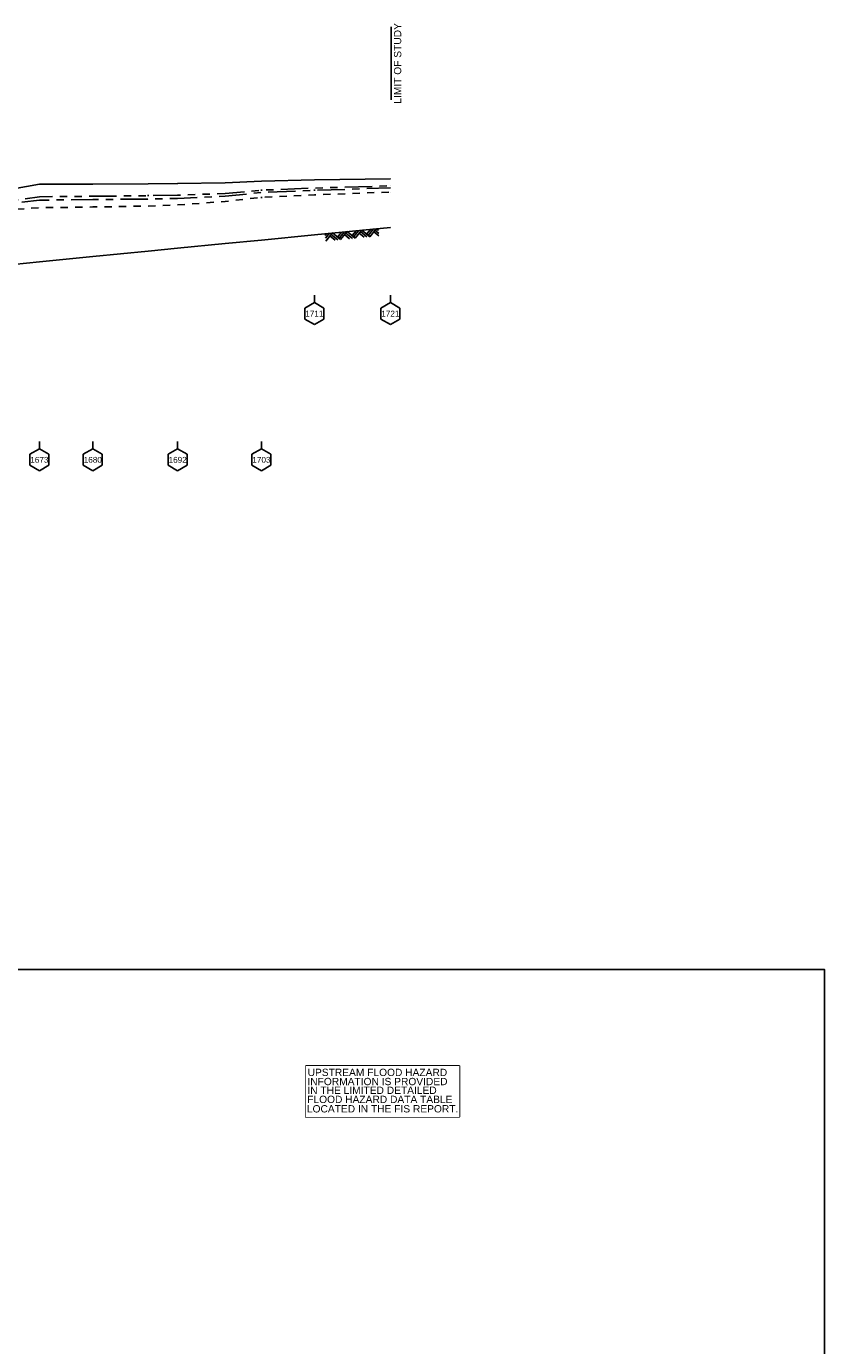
# Model space of a CAD drawing. Header units: inches. Extents: x 11.8 to 93.8, y 23.5 to 67.3.
# Tile 9 of 11: x 45 to 55.9, y 49.2 to 67.3. Entities that reach past the tile are written whole.
import ezdxf
from ezdxf.enums import TextEntityAlignment as Align

# ---------------------------------------------------------------- set-up
doc = ezdxf.new("R2010")
doc.units = ezdxf.units.IN
doc.header["$LTSCALE"] = 0.3
doc.header["$MEASUREMENT"] = 0
doc.set_wipeout_variables(frame=1)
for name, pattern in [('CENTER', [2, 1.25, -0.25, 0.25, -0.25]), ('HIDDEN', [0.375, 0.25, -0.125]), ('PHANTOM', [2.5, 1.25, -0.25, 0.25, -0.25, 0.25, -0.25])]:
    doc.linetypes.add(name, pattern=pattern)
doc.layers.get('0').update_dxf_attribs({"color": 3, "plot": 0})
for name, color, linetype in [('STREAM', 5, 'Continuous'), ('STRUCTURE', 30, 'Continuous'), ('TEXT', 255, 'Continuous'), ('WS10', 4, 'HIDDEN'), ('WS100', 5, 'PHANTOM'), ('WS50', 1, 'CENTER'), ('WS500', 1, 'Continuous'), ('WSOTHER', 7, 'Continuous'), ('XSEC', 7, 'Continuous')]:
    doc.layers.add(name, color=color, linetype=linetype)
doc.styles.add('ARIAL', font='ARIAL.TTF')
doc.styles.add('xs', font='ARIAL.TTF')

# ---------------------------------------------------------------- blocks, each defined once
blk = doc.blocks.new('rock')
at = {"layer": 'STREAM'}
for p, q in [((0.171, 0.001), (0.147, -0.023)), ((0.209, 0.001), (0.147, -0.061)), ((0.247, 0.001), (0.147, -0.099)), ((0.251, 0.001), (0.351, -0.099)), ((0.375, 0.001), (0.313, -0.061)), ((0.413, 0.001), (0.332, -0.08)), ((0.451, 0.001), (0.351, -0.099)), ((0.451, 0.001), (0.551, -0.099)), ((0.575, 0.001), (0.513, -0.061)), ((0.613, 0.001), (0.532, -0.08)), ((0.651, 0.001), (0.551, -0.099)), ((0.651, 0.001), (0.751, -0.099)), ((0.776, 0.001), (0.713, -0.061)), ((0.813, 0.001), (0.732, -0.08)), ((0.851, 0.001), (0.751, -0.099)), ((0.851, 0.001), (0.88, -0.028)), ((0.211, -0.034), (0.275, -0.099)), ((0.23, -0.016), (0.313, -0.099)), ((0.413, -0.036), (0.475, -0.099)), ((0.432, -0.018), (0.513, -0.099)), ((0.613, -0.036), (0.676, -0.099)), ((0.632, -0.018), (0.713, -0.099)), ((0.813, -0.036), (0.876, -0.099)), ((0.832, -0.018), (0.88, -0.066))]:
    blk.add_line(p, q, dxfattribs=at)
blk = doc.blocks.new('wipeout')
blk.add_wipeout([(0, 0.15), (-0.129917, 0.075), (-0.129917, -0.075), (0, -0.15), (0.129917, -0.075), (0.129917, 0.075)])
blk = doc.blocks.new('xsec')
blk.add_line((0, 0.35), (0, 0.25))
blk.add_blockref('wipeout', (0, 0.1))
for p, q in [((-0.13, 0.175), (0, 0.25)), ((0.13, 0.175), (0, 0.25)), ((0, 0.25), (0, 0.25)), ((-0.13, 0.025), (-0.13, 0.175)), ((0, -0.05), (-0.13, 0.025)), ((0, -0.05), (0.13, 0.025)), ((0.13, 0.025), (0.13, 0.175))]:
    blk.add_line(p, q)

msp = doc.modelspace()

# ---------------------------------------------------------------- linework, layer by layer
at = {"layer": 'STREAM'}
msp.add_lwpolyline([(38.886, 63.462), (39.138, 63.487), (39.817, 63.553), (40.711, 63.64), (41.142, 63.682), (41.742, 63.74), (42.605, 63.824), (43.518, 63.913), (44.206, 63.98), (44.731, 64.032), (44.764, 64.032), (44.794, 64.002), (44.819, 64.002), (45.174, 64.038), (45.905, 64.11), (46.663, 64.184), (47.066, 64.224), (47.716, 64.287), (48.212, 64.334), (48.936, 64.407), (49.976, 64.509), (49.976, 64.509)], dxfattribs=at)
at = {"layer": 'STRUCTURE'}
msp.add_lwpolyline([(11.796, 54.359), (55.917, 54.359), (55.917, 33.626), (11.796, 33.626)], close=True, dxfattribs=at)
at = {"layer": 'TEXT'}
msp.add_lwpolyline([(49.985, 66.252), (49.985, 67.252), (49.985, 67.252)], dxfattribs=at)
at = {"layer": 'WS10', "flags": 128}
msp.add_lwpolyline([(38.886, 64.303), (39.138, 64.329), (39.138, 64.329), (39.817, 64.412), (39.817, 64.412), (40.711, 64.468), (40.711, 64.468), (41.142, 64.491), (41.142, 64.491), (41.742, 64.555), (41.742, 64.555), (42.605, 64.662), (42.605, 64.662), (43.518, 64.692), (43.518, 64.692), (44.206, 64.707), (44.206, 64.707), (44.731, 64.736), (44.731, 64.736), (44.764, 64.741), (44.764, 64.741), (44.794, 64.748), (44.794, 64.748), (44.819, 64.753), (44.819, 64.753), (45.174, 64.778), (45.174, 64.778), (45.905, 64.788), (45.905, 64.788), (46.663, 64.801), (46.663, 64.801), (47.066, 64.817), (47.066, 64.817), (47.716, 64.863), (47.716, 64.863), (48.212, 64.92), (48.212, 64.92), (48.936, 64.953), (48.936, 64.953), (49.976, 64.993), (49.976, 64.993)], dxfattribs=at)
at = {"layer": 'WS100', "flags": 128}
msp.add_lwpolyline([(38.886, 64.443), (39.138, 64.461), (39.138, 64.461), (39.817, 64.531), (39.817, 64.531), (40.711, 64.575), (40.711, 64.575), (41.142, 64.589), (41.142, 64.589), (41.742, 64.638), (41.742, 64.638), (42.605, 64.76), (42.605, 64.76), (43.518, 64.791), (43.518, 64.791), (44.206, 64.808), (44.206, 64.808), (44.731, 64.837), (44.731, 64.837), (44.764, 64.849), (44.764, 64.849), (44.794, 64.867), (44.794, 64.867), (44.819, 64.879), (44.819, 64.879), (45.174, 64.929), (45.174, 64.929), (45.905, 64.935), (45.905, 64.935), (46.663, 64.943), (46.663, 64.943), (47.066, 64.949), (47.066, 64.949), (47.716, 64.973), (47.716, 64.973), (48.212, 65.018), (48.212, 65.018), (48.936, 65.047), (48.936, 65.047), (49.976, 65.077), (49.976, 65.077)], dxfattribs=at)
at = {"layer": 'WS50', "flags": 128}
msp.add_lwpolyline([(38.886, 64.403), (39.138, 64.423), (39.138, 64.423), (39.817, 64.495), (39.817, 64.495), (40.711, 64.541), (40.711, 64.541), (41.142, 64.557), (41.142, 64.557), (41.742, 64.611), (41.742, 64.611), (42.605, 64.731), (42.605, 64.731), (43.518, 64.761), (43.518, 64.761), (44.206, 64.777), (44.206, 64.777), (44.731, 64.808), (44.731, 64.808), (44.764, 64.817), (44.764, 64.817), (44.794, 64.831), (44.794, 64.831), (44.819, 64.84), (44.819, 64.84), (45.174, 64.882), (45.174, 64.882), (45.905, 64.889), (45.905, 64.889), (46.663, 64.897), (46.663, 64.897), (47.066, 64.905), (47.066, 64.905), (47.716, 64.934), (47.716, 64.934), (48.212, 64.986), (48.212, 64.986), (48.936, 65.016), (48.936, 65.016), (49.976, 65.049), (49.976, 65.049)], dxfattribs=at)
at = {"layer": 'WS500'}
msp.add_lwpolyline([(44.819, 65.038), (45.174, 65.098), (45.174, 65.098), (45.905, 65.102), (45.905, 65.102), (46.663, 65.106), (46.663, 65.106), (47.066, 65.108), (47.066, 65.108), (47.716, 65.119), (47.716, 65.119), (48.212, 65.14), (48.212, 65.14), (48.936, 65.158), (48.936, 65.158), (49.976, 65.174), (49.976, 65.174)], dxfattribs=at)
at = {"layer": 'WSOTHER'}
msp.add_lwpolyline([(48.818, 53.041), (50.92, 53.041), (50.92, 52.342), (48.818, 52.342)], close=True, dxfattribs=at)

# ---------------------------------------------------------------- block references
at = {"layer": 'STREAM', "rotation": 5.597956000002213}
msp.add_blockref('rock', (48.936, 64.407), dxfattribs=at)
at = {"layer": 'XSEC', "color": 3}
for p in [(45.174, 61.231), (45.905, 61.231), (47.066, 61.231), (48.212, 61.231)]:
    msp.add_blockref('xsec', p, dxfattribs=at)

# ---------------------------------------------------------------- texts
at = {"layer": 'TEXT', "style": 'ARIAL'}
msp.add_text('LIMIT OF STUDY', height=0.1, rotation=90, dxfattribs=at).set_placement((50.125, 66.752), align=Align.CENTER)

# ---------------------------------------------------------------- next in the draw order: block references
at = {"layer": 'XSEC', "color": 3}
for p in [(48.936, 63.231), (49.976, 63.231)]:
    msp.add_blockref('xsec', p, dxfattribs=at)

# ---------------------------------------------------------------- next in the draw order: texts
at = {"layer": 'TEXT', "style": 'xs'}
for s, p in [('1673', (45.174, 61.33, 1)), ('1680', (45.905, 61.33, 1)), ('1692', (47.066, 61.33, 1)), ('1703', (48.212, 61.33, 1))]:
    msp.add_text(s, height=0.08, dxfattribs=at).set_placement(p, align=Align.MIDDLE_CENTER)

# ---------------------------------------------------------------- next in the draw order: wipeouts: each hides what was drawn before it
msp.add_wipeout([(48.818, 53.041), (50.92, 53.041), (50.92, 52.342), (48.818, 52.342)]).dxf.layer = 'WSOTHER'

# ---------------------------------------------------------------- next in the draw order: texts
for s, p in [('1711', (48.936, 63.33, 1)), ('1721', (49.976, 63.33, 1))]:
    msp.add_text(s, height=0.08, dxfattribs=at).set_placement(p, align=Align.MIDDLE_CENTER)
at = {"layer": 'TEXT', "style": 'ARIAL'}
for s, p in [('INFORMATION IS PROVIDED ', (49.819, 52.777)), ('UPSTREAM FLOOD HAZARD   ', (49.857, 52.902)), ('IN THE LIMITED DETAILED', (49.725, 52.657)), ('FLOOD HAZARD DATA TABLE', (49.832, 52.533)), ('LOCATED IN THE FIS REPORT.', (49.87, 52.404))]:
    msp.add_text(s, height=0.1, dxfattribs=at).set_placement(p, align=Align.CENTER)

doc.saveas('drawing.dxf')
